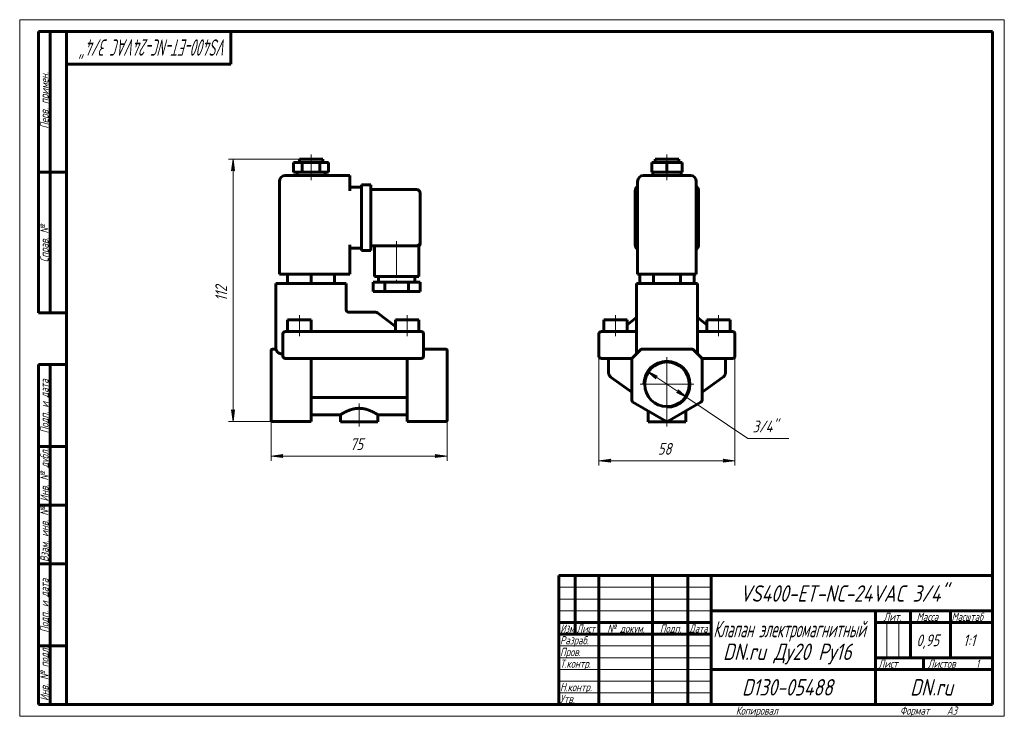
# Model space of a CAD drawing. Header units: millimetres. Extents: x 0 to 420, y 0 to 297.
import ezdxf

# ---------------------------------------------------------------- set-up
doc = ezdxf.new("R2010")
doc.units = ezdxf.units.MM
for name, pattern in [('K5LT_AXLED', [19.5, 15, -1.5, 1.5, -1.5]), ('K5LT_BASIC', [0]), ('K5LT_THIN', [0])]:
    doc.linetypes.add(name, pattern=pattern)
doc.layers.add('Системный слой', color=7, linetype='Continuous')
doc.layers.add('Системный слой (1)', color=7, linetype='Continuous', true_color=0x6c6c6c)
doc.styles.add('KDIMTEXTSTYLE', font='GOST_AU.SHX', dxfattribs={"width": 0.96, "oblique": 15, "height": 5})
doc.styles.add('KTEXTSTYLE', font='GOST_AU.SHX', dxfattribs={"width": 0.96, "height": 5})
doc.dimstyles.new('KDIMSTYLE (1.00)', dxfattribs={"dimtxt": 5, "dimasz": 1, "dimexe": 2, "dimexo": 0, "dimgap": 1, "dimtad": 1, "dimtxsty": 'KDIMTEXTSTYLE', "dimsah": 1, "dimcen": 0, "dimdle": 1, "dimadec": 0, "dimazin": 0, "dimtfac": 0.667, "dimtmove": 0, "dimatfit": 3, "dimfxl": 1, "dimtvp": 1, "dimtolj": 1, "dimtzin": 0, "dimarcsym": 0})

# ---------------------------------------------------------------- blocks, each defined once
blk = doc.blocks.new('U0')
at = {"layer": 'Системный слой (1)', "color": 150, "linetype": 'K5LT_BASIC', "lineweight": 60, "true_color": 0x0080ff}
for p, q in [((289.11, 169.59), (289.1, 169.69)), ((289.13, 169.52), (289.11, 169.59)), ((289.14, 169.48), (289.13, 169.52))]:
    blk.add_line(p, q, dxfattribs=at)
blk = doc.blocks.new('U1')
at = {"layer": 'Системный слой (1)', "color": 150, "linetype": 'K5LT_BASIC', "lineweight": 60, "true_color": 0x0080ff}
for q in [(290.81, 152.85), (291.1, 152.57)]:
    blk.add_line((291.1, 152.57), q, dxfattribs=at)
blk = doc.blocks.new('U2')
at = {"layer": 'Системный слой (1)', "color": 150, "linetype": 'K5LT_BASIC', "lineweight": 60, "true_color": 0x0080ff}
for p, q in [((263.07, 169.48), (263.08, 169.52)), ((263.08, 169.52), (263.1, 169.59)), ((263.1, 169.59), (263.1, 169.69))]:
    blk.add_line(p, q, dxfattribs=at)
blk = doc.blocks.new('U3')
at = {"layer": 'Системный слой (1)', "color": 150, "linetype": 'K5LT_BASIC', "lineweight": 60, "true_color": 0x0080ff}
for q in [(261.39, 152.85), (261.1, 152.57)]:
    blk.add_line((261.1, 152.57), q, dxfattribs=at)
blk = doc.blocks.new('U4')
at = {"layer": 'Системный слой (1)', "color": 30, "linetype": 'K5LT_AXLED', "lineweight": 18, "true_color": 0xff8000}
for q in [(276.1, 153.07), (264.6, 141.57), (287.6, 141.57), (276.1, 130.07)]:
    blk.add_line((276.1, 141.57), q, dxfattribs=at)
blk = doc.blocks.new('D0')
at = {"layer": 'Системный слой (1)'}
for points in [[(251.6, 108.96), (252.1, 109.61), (247.1, 108.96), (252.1, 108.3)], [(300.1, 108.3), (305.1, 108.96), (300.1, 109.61), (300.6, 108.96)]]:
    blk.add_hatch(color=7, dxfattribs=at).paths.add_polyline_path(points)
at = {"layer": 'Системный слой (1)', "color": 7, "linetype": 'K5LT_THIN', "lineweight": 18}
for p, q in [((247.1, 158.32), (247.1, 106.96)), ((305.1, 158.32), (305.1, 106.96)), ((247.1, 108.96), (252.1, 109.61)), ((252.1, 109.61), (251.6, 108.96)), ((300.6, 108.96), (300.1, 109.61)), ((300.1, 109.61), (305.1, 108.96)), ((252.1, 108.3), (247.1, 108.96)), ((251.6, 108.96), (252.1, 108.3)), ((305.1, 108.96), (300.1, 108.3)), ((300.1, 108.3), (300.6, 108.96))]:
    blk.add_line(p, q, dxfattribs=at)
blk.add_wipeout([(272.22, 109.96), (272.22, 117.34), (279.68, 117.34), (279.68, 109.96)]).dxf.layer = 'Системный слой (1)'
blk.add_line((247.1, 108.96), (305.1, 108.96), dxfattribs=at)
at = {"layer": 'Системный слой (1)', "color": 7, "insert": (272.22, 116.54), "char_height": 5, "attachment_point": 1, "style": 'KTEXTSTYLE'}
blk.add_mtext('\\H5.0;\\W1.000;\\Q15;\\Q15;\\W0.965;58', dxfattribs=at)
blk = doc.blocks.new('KDIMARROW_01')
at = {"layer": 'Системный слой'}
blk.add_hatch(color=0, dxfattribs=at).paths.add_polyline_path([(-5, -0.66), (0, 0), (-5, 0.66), (-4.5, 0)])
at = {"layer": 'Системный слой', "color": 0, "linetype": 'K5LT_THIN', "lineweight": 18}
for p, q in [((-4.5, 0), (-5, 0.66)), ((-5, 0.66), (0, 0)), ((0, 0), (-5, -0.66)), ((-5, -0.66), (-4.5, 0))]:
    blk.add_line(p, q, dxfattribs=at)
at = {"layer": 'Системный слой (1)', "color": 0, "linetype": 'K5LT_THIN', "lineweight": 18}
blk.add_line((107.29, 141.57), (106.29, 141.57), dxfattribs=at)
blk = doc.blocks.new('D1')
at = {"layer": 'Системный слой (1)'}
for points in [[(272.11, 145.03), (267.58, 147.26), (271.37, 143.93), (271.33, 144.76)], [(284.62, 135.87), (280.83, 139.2), (280.88, 138.37), (280.1, 138.1)]]:
    blk.add_hatch(color=7, dxfattribs=at).paths.add_polyline_path(points)
at = {"layer": 'Системный слой (1)', "color": 7, "linetype": 'K5LT_THIN', "lineweight": 18}
for p, q in [((267.58, 147.26), (272.11, 145.03)), ((271.37, 143.93), (267.58, 147.26)), ((267.58, 147.26), (284.62, 135.87)), ((272.11, 145.03), (271.33, 144.76)), ((271.33, 144.76), (271.37, 143.93)), ((280.88, 138.37), (280.83, 139.2)), ((280.83, 139.2), (284.62, 135.87)), ((280.1, 138.1), (280.88, 138.37)), ((284.62, 135.87), (280.1, 138.1))]:
    blk.add_line(p, q, dxfattribs=at)
blk.add_wipeout([(312.62, 119.49), (312.62, 126.87), (325.54, 126.87), (325.54, 119.49)]).dxf.layer = 'Системный слой (1)'
for p, q in [((284.62, 135.87), (310.62, 118.49)), ((310.62, 118.49), (328.08, 118.49))]:
    blk.add_line(p, q, dxfattribs=at)
at = {"layer": 'Системный слой (1)', "color": 7, "insert": (312.62, 126.08), "char_height": 5, "attachment_point": 1, "style": 'KTEXTSTYLE'}
blk.add_mtext('\\H5.0;\\W1.000;\\Q15;\\Q15;\\W0.965;3/4"', dxfattribs=at)
blk = doc.blocks.new('U5')
at = {"layer": 'Системный слой (1)', "color": 150, "linetype": 'K5LT_BASIC', "lineweight": 60, "true_color": 0x0080ff}
for p, q in [((124.29, 128.57), (136.79, 128.57)), ((152.79, 128.57), (165.29, 128.57))]:
    blk.add_line(p, q, dxfattribs=at)
blk = doc.blocks.new('U6')
at = {"layer": 'Системный слой (1)', "color": 150, "linetype": 'K5LT_BASIC', "lineweight": 60, "true_color": 0x0080ff}
for p in [(170.79, 202.07), (170.79, 201.68), (170.79, 201.68)]:
    blk.add_line(p, (170.79, 201.68), dxfattribs=at)
blk = doc.blocks.new('D2')
at = {"layer": 'Системный слой (1)'}
for points in [[(107.29, 110.96), (112.29, 111.61), (111.79, 110.96), (112.29, 110.3)], [(182.29, 110.96), (177.29, 111.61), (177.79, 110.96), (177.29, 110.3)]]:
    blk.add_hatch(color=7, dxfattribs=at).paths.add_polyline_path(points)
at = {"layer": 'Системный слой (1)', "color": 7, "linetype": 'K5LT_THIN', "lineweight": 18}
for p, q in [((107.29, 126.29), (107.29, 108.96)), ((182.29, 126.29), (182.29, 108.96)), ((107.29, 110.96), (112.29, 111.61)), ((112.29, 110.3), (107.29, 110.96)), ((112.29, 111.61), (111.79, 110.96)), ((111.79, 110.96), (112.29, 110.3)), ((177.79, 110.96), (177.29, 111.61)), ((177.29, 111.61), (182.29, 110.96)), ((182.29, 110.96), (177.29, 110.3)), ((177.29, 110.3), (177.79, 110.96))]:
    blk.add_line(p, q, dxfattribs=at)
blk.add_wipeout([(140.91, 111.96), (140.91, 119.34), (148.37, 119.34), (148.37, 111.96)]).dxf.layer = 'Системный слой (1)'
blk.add_line((107.29, 110.96), (182.29, 110.96), dxfattribs=at)
at = {"layer": 'Системный слой (1)', "color": 7, "insert": (140.91, 118.54), "char_height": 5, "attachment_point": 1, "style": 'KTEXTSTYLE'}
blk.add_mtext('\\H5.0;\\W1.000;\\Q15;\\Q15;\\W0.965;75', dxfattribs=at)
blk = doc.blocks.new('D3')
at = {"layer": 'Системный слой (1)'}
for points in [[(91.69, 232.57), (91.03, 237.57), (90.37, 232.57), (91.03, 233.07)], [(91.03, 125.72), (91.69, 130.72), (91.03, 130.22), (90.37, 130.72)]]:
    blk.add_hatch(color=7, dxfattribs=at).paths.add_polyline_path(points)
at = {"layer": 'Системный слой (1)', "color": 7, "linetype": 'K5LT_THIN', "lineweight": 18}
for p, q in [((119.29, 237.57), (89.03, 237.57)), ((90.37, 232.57), (91.03, 237.57)), ((91.03, 237.57), (91.69, 232.57)), ((91.03, 233.07), (90.37, 232.57)), ((91.69, 232.57), (91.03, 233.07)), ((91.03, 125.72), (90.37, 130.72)), ((90.37, 130.72), (91.03, 130.22)), ((91.03, 130.22), (91.69, 130.72)), ((91.69, 130.72), (91.03, 125.72)), ((116.04, 125.72), (89.03, 125.72))]:
    blk.add_line(p, q, dxfattribs=at)
blk.add_wipeout([(90.03, 177.03), (82.65, 177.03), (82.65, 185.89), (90.03, 185.89)]).dxf.layer = 'Системный слой (1)'
blk.add_line((91.03, 237.57), (91.03, 125.72), dxfattribs=at)
at = {"layer": 'Системный слой (1)', "color": 7, "insert": (83.45, 177.03), "char_height": 5, "attachment_point": 1, "rotation": 90, "style": 'KTEXTSTYLE'}
blk.add_mtext('\\H5.0;\\W1.000;\\Q15;\\Q15;\\W0.965;112', dxfattribs=at)
blk = doc.blocks.new('U7')
at = {"color": 7, "linetype": 'K5LT_THIN', "lineweight": 18}
for p, q in [((0, 0), (0, 297)), ((0, 297), (420, 297)), ((420, 297), (420, 0)), ((230, 55), (295, 55)), ((230, 50), (295, 50)), ((230, 45), (295, 45)), ((369.96, 25), (369.96, 40)), ((374.98, 25), (374.98, 40)), ((230, 30), (295, 30)), ((230, 25), (295, 25)), ((230, 20), (295, 20)), ((230, 15), (295, 15)), ((230, 10), (295, 10)), ((420, 0), (0, 0))]:
    blk.add_line(p, q, dxfattribs=at)
at = {"color": 150, "linetype": 'K5LT_BASIC', "lineweight": 60, "true_color": 0x0080ff}
for p, q in [((8, 172), (8, 292)), ((20, 292), (8, 292)), ((13, 172), (13, 292)), ((20, 5), (20, 292)), ((20, 292), (415, 292)), ((90, 292), (90, 278)), ((415, 292), (415, 5)), ((90, 278), (20, 278)), ((20, 232), (8, 232)), ((20, 172), (8, 172)), ((8, 5), (8, 150)), ((20, 150), (8, 150)), ((13, 5), (13, 150)), ((20, 115), (8, 115)), ((20, 90), (8, 90)), ((20, 65), (8, 65)), ((230, 60), (415, 60)), ((230, 5), (230, 60)), ((237, 35), (237, 60)), ((247, 5), (247, 60)), ((270, 5), (270, 60)), ((285, 5), (285, 60)), ((295, 5), (295, 60)), ((295, 45), (415, 45)), ((365, 5), (365, 45)), ((380, 25), (380, 45)), ((397, 25), (397, 45)), ((230, 40), (295, 40)), ((365, 40), (380, 40)), ((380, 40), (415, 40)), ((230, 35), (295, 35)), ((20, 30), (8, 30)), ((365, 25), (415, 25)), ((385.57, 20), (385.57, 25)), ((295, 20), (365, 20)), ((365, 20), (415, 20)), ((20, 5), (8, 5)), ((415, 5), (20, 5))]:
    blk.add_line(p, q, dxfattribs=at)
at = {"color": 7, "attachment_point": 1, "style": 'KTEXTSTYLE'}
for s, insert, char_height, rotation in [('\\H5.0;\\W1.000;\\Q15;\\Q15;\\W0.669;\\H7.00;VS400-ET-NC-24VAC 3/4"', (88.61, 281.64), 7, 180), ('\\H5.0;\\W1.000;\\Q15;\\Q15;\\W0.965;\\H3.50;Перв. примен.', (8.82, 250.52), 3.5, 90), ('\\H5.0;\\W1.000;\\Q15;\\Q15;\\W0.965;\\H3.50;Справ. №', (8.82, 193.63), 3.5, 90), ('\\H5.0;\\W1.000;\\Q15;\\Q15;\\W0.965;\\H3.50;Подп. и дата', (8.82, 120.66), 3.5, 90), ('\\H5.0;\\W1.000;\\Q15;\\Q15;\\W0.965;\\H3.50;Инв. № дубл.', (8.82, 91.57), 3.5, 90), ('\\H5.0;\\W1.000;\\Q15;\\Q15;\\W0.965;\\H3.50;Взам. инв. №', (8.82, 65.8), 3.5, 90), ('\\H5.0;\\W1.000;\\Q15;\\Q15;\\W0.965;\\H3.50;Подп. и дата', (8.82, 35.66), 3.5, 90), ('\\H5.0;\\W1.000;\\Q15;\\Q15;\\W0.965;\\H3.50;Инв. № подл.', (8.82, 6.57), 3.5, 90)]:
    blk.add_mtext(s, dxfattribs=dict(at, insert=insert, char_height=char_height, rotation=rotation))
for s, insert, char_height in [('\\H5.0;\\W1.000;\\Q15;\\Q15;\\W0.965;\\H7.00;VS400-ET-NC-24VAC 3/4"', (307.24, 55.86), 7), ('\\H5.0;\\W1.000;\\Q15;\\Q15;\\W0.965;\\H3.50;Лит.', (368.47, 44.18), 3.5), ('\\H5.0;\\W1.000;\\Q15;\\Q15;\\W0.965;\\H3.50;Масса', (382.58, 44.18), 3.5), ('\\H5.0;\\W1.000;\\Q15;\\Q15;\\W0.930;\\H3.50;Масштаб', (397.52, 44.18), 3.5), ('\\H5.0;\\W1.000;\\Q15;\\Q15;\\W0.784;\\H3.50;Изм.', (230.62, 39.18), 3.5), ('\\H5.0;\\W1.000;\\Q15;\\Q15;\\W0.799;\\H3.50;Лист', (237.61, 39.18), 3.5), ('\\H5.0;\\W1.000;\\Q15;\\Q15;\\W0.965;\\H3.50;№ докум.', (250.63, 39.18), 3.5), ('\\H5.0;\\W1.000;\\Q15;\\Q15;\\W0.965;\\H3.50;Подп.', (273.1, 39.18), 3.5), ('\\H5.0;\\W1.000;\\Q15;\\Q15;\\W0.799;\\H3.50;Дата', (285.61, 39.18), 3.5), ('\\H5.0;\\W1.000;\\Q15;\\Q15;\\W0.672;\\H7.00;Клапан электромагнитный', (295.88, 40.69), 7), ('\\H5.0;\\W1.000;\\Q15;\\Q15;\\W0.965;\\H3.50;Разраб.', (230.5, 34.18), 3.5), ('\\H5.0;\\W1.000;\\Q15;\\Q15;\\W0.965;0,95', (382.5, 34.9), 5), ('\\H5.0;\\W1.000;\\Q15;\\Q15;\\W0.965;{\\c16711680;1:1}', (402.44, 34.9), 5), ('\\H5.0;\\W1.000;\\Q15;\\Q15;\\W0.965;\\H7.00;DN.ru Ду20 Ру16', (300.02, 31.02), 7), ('\\H5.0;\\W1.000;\\Q15;\\Q15;\\W0.965;\\H3.50;Пров.', (230.5, 29.18), 3.5), ('\\H5.0;\\W1.000;\\Q15;\\Q15;\\W0.965;\\H3.50;Т.контр.', (230.5, 24.18), 3.5), ('\\H5.0;\\W1.000;\\Q15;\\Q15;\\W0.965;\\H3.50;Лист', (366.32, 24.18), 3.5), ('\\H5.0;\\W1.000;\\Q15;\\Q15;\\W0.965;\\H3.50;Листов', (387.36, 24.18), 3.5), ('\\H5.0;\\W1.000;\\Q15;\\Q15;\\W0.965;\\H3.50;1', (407.91, 24.18), 3.5), ('\\H5.0;\\W1.000;\\Q15;\\Q15;\\W0.965;\\H3.50;Н.контр.', (230.5, 14.18), 3.5), ('\\H5.0;\\W1.000;\\Q15;\\Q15;\\W0.965;\\H7.00;D130-05488', (308.08, 15.86), 7), ('\\H5.0;\\W1.000;\\Q15;\\Q15;\\W0.965;\\H7.00;DN.ru', (379.84, 15.86), 7), ('\\H5.0;\\W1.000;\\Q15;\\Q15;\\W0.965;\\H3.50;Утв.', (230.5, 9.18), 3.5), ('\\H5.0;\\W1.000;\\Q15;\\Q15;\\W0.965;\\H3.50;Копировал', (305.5, 4.18), 3.5), ('\\H5.0;\\W1.000;\\Q15;\\Q15;\\W0.965;\\H3.50;Формат', (375.5, 4.18), 3.5), ('\\H5.0;\\W1.000;\\Q15;\\Q15;\\W0.965;\\H3.50;A3', (395.5, 4.18), 3.5)]:
    blk.add_mtext(s, dxfattribs=dict(at, insert=insert, char_height=char_height))

msp = doc.modelspace()

# ---------------------------------------------------------------- linework, layer by layer
at = {"layer": 'Системный слой (1)', "color": 30, "linetype": 'K5LT_AXLED', "lineweight": 18, "true_color": 0xff8000}
for p, q in [((124.294, 234.065), (124.294, 239.565)), ((276.103, 234.065), (276.103, 239.565)), ((124.294, 228.565), (124.294, 234.065)), ((276.103, 228.565), (276.103, 234.065)), ((160.794, 202.565), (160.794, 183.065)), ((119.294, 162.065), (119.294, 171.065)), ((165.294, 162.065), (165.294, 171.065)), ((254.103, 162.065), (254.103, 171.065)), ((298.103, 162.065), (298.103, 171.065)), ((144.794, 133.318), (144.794, 123.565)), ((276.103, 123.565), (276.103, 133.318))]:
    msp.add_line(p, q, dxfattribs=at)
at = {"layer": 'Системный слой (1)', "color": 150, "linetype": 'K5LT_BASIC', "lineweight": 60, "true_color": 0x0080ff}
for p, q in [((116.794, 232.065), (116.794, 236.065)), ((116.794, 236.065), (120.544, 236.065)), ((119.294, 237.565), (129.294, 237.565)), ((119.294, 236.065), (119.294, 237.565)), ((120.544, 236.065), (128.044, 236.065)), ((120.544, 232.065), (120.544, 236.065)), ((128.044, 236.065), (131.794, 236.065)), ((128.044, 232.065), (128.044, 236.065)), ((129.294, 236.065), (129.294, 237.565)), ((131.794, 232.065), (131.794, 236.065)), ((269.608, 236.065), (276.103, 236.065)), ((269.608, 232.065), (269.608, 236.065)), ((271.103, 237.565), (281.103, 237.565)), ((271.103, 236.065), (271.103, 237.565)), ((276.103, 232.065), (276.103, 236.065)), ((276.103, 236.065), (282.598, 236.065)), ((281.103, 236.065), (281.103, 237.565)), ((282.598, 232.065), (282.598, 236.065)), ((116.794, 232.065), (120.544, 232.065)), ((118.294, 230.565), (118.294, 232.065)), ((120.544, 232.065), (128.044, 232.065)), ((128.044, 232.065), (131.794, 232.065)), ((130.294, 230.565), (130.294, 232.065)), ((269.608, 232.065), (276.103, 232.065)), ((270.103, 230.565), (270.103, 232.065)), ((276.103, 232.065), (282.598, 232.065)), ((282.103, 230.565), (282.103, 232.065)), ((110.794, 188.565), (110.794, 228.065)), ((140.794, 230.565), (113.294, 230.565)), ((140.794, 230.565), (140.794, 228.065)), ((140.794, 224.065), (140.794, 228.065)), ((263.603, 188.565), (263.603, 228.065)), ((286.103, 230.565), (266.103, 230.565)), ((288.603, 188.565), (288.603, 228.065)), ((140.794, 225.565), (145.794, 225.565)), ((145.794, 224.065), (145.794, 226.565)), ((145.794, 226.565), (149.794, 226.565)), ((145.794, 224.065), (145.794, 201.065)), ((149.794, 226.565), (149.794, 224.065)), ((149.794, 224.565), (169.294, 224.565)), ((149.794, 224.065), (149.794, 201.065)), ((170.794, 223.065), (170.794, 202.065)), ((262.603, 201.065), (262.603, 224.065)), ((289.603, 224.065), (289.603, 201.065)), ((170.794, 202.065), (170.794, 201.683)), ((170.794, 201.683), (170.794, 201.683)), ((170.794, 201.683), (170.794, 201.683)), ((140.794, 188.565), (140.794, 201.065)), ((140.794, 199.565), (145.794, 199.565)), ((145.794, 198.565), (145.794, 201.065)), ((145.794, 198.565), (149.794, 198.565)), ((149.794, 201.065), (149.794, 198.565)), ((149.794, 200.565), (169.294, 200.565)), ((151.294, 200.565), (151.294, 187.565)), ((169.294, 200.565), (170.294, 200.565)), ((170.294, 200.565), (170.294, 187.565)), ((113.294, 188.565), (110.794, 188.565)), ((113.294, 188.565), (140.794, 188.565)), ((114.294, 188.565), (114.294, 184.565)), ((124.294, 188.565), (124.294, 184.565)), ((134.294, 188.565), (134.294, 184.565)), ((150.794, 185.065), (150.794, 181.065)), ((155.794, 185.065), (150.794, 185.065)), ((170.294, 187.565), (151.294, 187.565)), ((153.044, 187.565), (153.044, 185.065)), ((165.794, 185.065), (155.794, 185.065)), ((155.794, 185.065), (155.794, 181.065)), ((165.794, 185.065), (165.794, 181.065)), ((170.794, 185.065), (165.794, 185.065)), ((168.544, 187.565), (168.544, 185.065)), ((170.794, 185.065), (170.794, 181.065)), ((266.103, 188.565), (263.603, 188.565)), ((264.556, 188.565), (264.556, 184.565)), ((266.103, 188.565), (286.103, 188.565)), ((270.329, 188.565), (270.329, 184.565)), ((281.876, 188.565), (281.876, 184.565)), ((288.603, 188.565), (286.103, 188.565)), ((287.65, 188.565), (287.65, 184.565)), ((109.294, 184.565), (109.294, 156.565)), ((109.294, 184.565), (111.794, 184.565)), ((136.794, 184.565), (111.794, 184.565)), ((136.794, 184.565), (139.294, 184.565)), ((139.294, 184.565), (139.294, 172.992)), ((155.794, 181.065), (150.794, 181.065)), ((165.794, 181.065), (155.794, 181.065)), ((170.794, 181.065), (165.794, 181.065)), ((263.103, 184.565), (265.603, 184.565)), ((263.103, 184.565), (263.103, 154.565)), ((286.603, 184.565), (265.603, 184.565)), ((286.603, 184.565), (289.103, 184.565)), ((289.103, 184.565), (289.103, 154.565)), ((139.294, 173.177), (139.294, 172.992)), ((151.956, 172.275), (140.294, 172.275)), ((114.294, 169.065), (124.294, 169.065)), ((114.294, 164.065), (114.294, 169.065)), ((124.294, 164.065), (124.294, 169.065)), ((152.562, 172.071), (160.294, 166.182)), ((160.294, 164.065), (160.294, 169.065)), ((160.294, 169.065), (170.294, 169.065)), ((170.294, 164.065), (170.294, 169.065)), ((249.103, 169.065), (259.103, 169.065)), ((249.103, 164.065), (249.103, 169.065)), ((263.103, 169.99), (259.103, 166.944)), ((259.103, 164.065), (259.103, 169.065)), ((289.103, 169.99), (293.103, 166.944)), ((293.103, 169.065), (303.103, 169.065)), ((293.103, 164.065), (293.103, 169.065)), ((303.103, 164.065), (303.103, 169.065)), ((113.294, 164.065), (115.294, 164.065)), ((169.294, 164.065), (115.294, 164.065)), ((169.294, 164.065), (171.294, 164.065)), ((248.103, 164.065), (250.103, 164.065)), ((250.103, 164.065), (263.103, 164.065)), ((289.103, 164.065), (302.103, 164.065)), ((302.103, 164.065), (304.103, 164.065)), ((112.294, 163.065), (112.294, 153.565)), ((172.294, 153.565), (172.294, 163.065)), ((247.103, 163.065), (247.103, 153.565)), ((305.103, 163.065), (305.103, 153.565)), ((107.294, 155.919), (107.294, 156.065)), ((107.294, 152.505), (107.294, 155.919)), ((109.295, 156.565), (107.794, 156.565)), ((172.294, 156.565), (181.794, 156.565)), ((182.294, 156.065), (182.294, 155.919)), ((182.294, 152.505), (182.294, 155.919)), ((264.81, 156.272), (261.396, 152.858)), ((286.689, 156.565), (265.517, 156.565)), ((290.81, 152.858), (287.396, 156.272)), ((107.294, 152.151), (107.294, 152.505)), ((107.294, 134.803), (107.294, 152.151)), ((111.794, 154.565), (112.294, 154.565)), ((113.261, 152.566), (113.26, 152.566)), ((113.261, 152.566), (113.26, 152.566)), ((115.294, 152.565), (113.294, 152.565)), ((115.294, 152.565), (169.294, 152.565)), ((124.294, 134.803), (124.294, 152.565)), ((165.294, 134.803), (165.294, 152.565)), ((171.294, 152.565), (169.294, 152.565)), ((171.326, 152.566), (171.327, 152.566)), ((182.294, 152.505), (182.294, 152.151)), ((182.294, 134.803), (182.294, 152.151)), ((250.103, 152.565), (248.103, 152.565)), ((250.103, 152.565), (261.103, 152.565)), ((251.103, 152.565), (251.103, 146.943)), ((261.103, 152.566), (261.103, 152.566)), ((261.103, 152.565), (261.103, 152.151)), ((261.103, 152.522), (261.103, 152.274)), ((261.103, 152.151), (261.103, 134.803)), ((291.102, 152.566), (291.102, 152.566)), ((291.103, 152.565), (302.103, 152.565)), ((291.103, 152.565), (291.103, 152.151)), ((291.103, 152.565), (291.103, 152.565)), ((291.103, 152.522), (291.103, 152.275)), ((291.103, 134.803), (291.103, 152.151)), ((301.103, 152.565), (301.103, 146.943)), ((304.103, 152.565), (302.103, 152.565)), ((261.103, 138.265), (252.361, 144.5)), ((299.845, 144.5), (291.103, 138.265)), ((107.294, 134.37), (107.294, 134.803)), ((124.294, 134.803), (124.294, 133.937)), ((125.181, 135.917), (164.406, 135.917)), ((165.294, 133.937), (165.294, 134.803)), ((182.294, 134.803), (182.294, 134.37)), ((107.294, 126.287), (107.294, 134.37)), ((124.294, 125.854), (124.294, 133.937)), ((165.294, 125.854), (165.294, 133.937)), ((182.294, 126.287), (182.294, 134.37)), ((261.603, 133.937), (275.603, 125.854)), ((276.603, 125.854), (290.603, 133.937)), ((107.294, 126.22), (107.294, 126.287)), ((136.794, 128.565), (136.794, 125.565)), ((152.794, 128.565), (152.794, 125.565)), ((182.294, 126.287), (182.294, 126.22)), ((268.103, 130.184), (268.103, 125.565)), ((284.103, 130.184), (284.103, 125.565)), ((107.794, 125.72), (124.294, 125.72)), ((124.294, 125.854), (124.294, 125.72)), ((152.794, 125.565), (136.794, 125.565)), ((165.294, 125.72), (165.294, 125.854)), ((165.294, 125.72), (181.794, 125.72)), ((284.103, 125.565), (268.103, 125.565))]:
    msp.add_line(p, q, dxfattribs=at)
msp.add_circle((276.103, 141.565), 9.5, dxfattribs=at)
for centre, radius, start, end in [((113.294, 228.065), 2.5, 90, 180), ((266.103, 228.065), 2.5, 90, 180), ((286.103, 228.065), 2.5, 0, 90), ((169.294, 223.065), 1.5, 0, 90), ((265.103, 224.065), 2.5, 126.8699, 180), ((287.103, 224.065), 2.5, 0, 53.1301), ((169.294, 202.065), 1.5, 270, 0), ((169.294, 202.065), 1.5, 270.44711, 0), ((169.294, 201.683), 1.5, 311.81031, 0), ((265.103, 201.065), 2.5, 180, 233.1301), ((287.103, 201.065), 2.5, 306.8699, 0), ((140.294, 173.275), 1, 180, 270), ((151.956, 171.275), 1, 52.70853, 90), ((113.294, 163.065), 1, 90, 180), ((171.294, 163.065), 1, 0, 90), ((248.103, 163.065), 1, 90, 180), ((304.103, 163.065), 1, 0, 90), ((107.794, 156.065), 0.5, 90, 180), ((181.794, 156.065), 0.5, 0, 90), ((265.517, 155.565), 1, 90, 135), ((286.689, 155.565), 1, 45, 90), ((113.294, 153.565), 1, 180, 270), ((113.294, 153.565), 1, 268.09674, 270), ((171.294, 153.565), 1, 270, 0), ((171.294, 153.565), 1, 271.87553, 271.90326), ((248.103, 153.565), 1, 180, 270), ((262.103, 152.151), 1, 135, 180), ((290.103, 152.151), 1, 0, 45), ((304.103, 153.565), 1, 270, 0), ((262.103, 134.803), 1, 180, 240), ((290.103, 134.803), 1, 300, 0), ((107.794, 126.22), 0.5, 180, 270), ((181.794, 126.22), 0.5, 270, 0), ((276.103, 126.72), 1, 240, 300)]:
    msp.add_arc(centre, radius, start, end, dxfattribs=at)
at = {"layer": 'Системный слой (1)', "color": 7, "linetype": 'K5LT_THIN', "lineweight": 18}
msp.add_arc((276.103, 141.565), 10.247, 270, 180, dxfattribs=at)
at = {"layer": 'Системный слой (1)', "color": 150, "linetype": 'K5LT_BASIC', "lineweight": 60, "true_color": 0x0080ff}
for points, knots in [([(170.794, 201.683), (170.794, 201.683), (170.794, 201.683), (170.794, 201.679), (170.794, 201.675), (170.793, 201.667), (170.793, 201.663), (170.793, 201.65), (170.793, 201.641), (170.792, 201.616), (170.791, 201.599), (170.788, 201.548), (170.784, 201.514), (170.771, 201.415), (170.758, 201.35), (170.722, 201.221), (170.7, 201.158), (170.648, 201.035), (170.618, 200.975), (170.549, 200.86), (170.511, 200.805), (170.428, 200.7), (170.384, 200.651), (170.328, 200.597), (170.321, 200.59), (170.306, 200.577), (170.3, 200.571), (170.294, 200.565)], [0.0015295, 0.0015295, 0.0015295, 0.0015295, 0.0061182, 0.0061182, 0.146493, 0.146493, 0.2975747, 0.2975747, 0.599738, 0.599738, 1.2040646, 1.2040646, 2.4127178, 2.4127178, 4.7757915, 4.7757915, 7.1589078, 7.1589078, 9.54946, 9.54946, 11.9358385, 11.9358385, 14.3022232, 14.3022232, 14.6901943, 14.6901943, 14.9968073, 14.9968073, 14.9968073, 14.9968073]), ([(170.794, 201.683), (170.794, 201.683), (170.794, 201.682), (170.794, 201.678), (170.794, 201.674), (170.793, 201.664), (170.793, 201.659), (170.793, 201.643), (170.793, 201.632), (170.792, 201.62), (170.792, 201.619), (170.791, 201.597), (170.79, 201.577), (170.784, 201.513), (170.779, 201.47), (170.76, 201.362), (170.745, 201.298), (170.705, 201.17), (170.68, 201.108), (170.623, 200.986), (170.591, 200.927), (170.518, 200.815), (170.478, 200.761), (170.394, 200.662), (170.35, 200.616), (170.303, 200.574)], [0.0107628, 0.0107628, 0.0107628, 0.0107628, 0.0322883, 0.0322883, 0.1716786, 0.1716786, 0.3648827, 0.3648827, 0.7512909, 0.7512909, 0.7851429, 0.7851429, 1.5241073, 1.5241073, 3.0589774, 3.0589774, 5.4290278, 5.4290278, 7.8162344, 7.8162344, 10.2067569, 10.2067569, 12.5891959, 12.5891959, 14.8465543, 14.8465543, 14.8465543, 14.8465543]), ([(170.794, 201.683), (170.794, 201.676), (170.794, 201.669), (170.793, 201.655), (170.793, 201.647), (170.793, 201.631), (170.792, 201.623), (170.792, 201.608), (170.791, 201.6), (170.79, 201.583), (170.79, 201.575), (170.789, 201.566)], [0, 0, 0, 0, 0.8807643, 0.8807643, 1.8807643, 1.8807643, 2.8807643, 2.8807643, 3.8807643, 3.8807643, 5, 5, 5, 5]), ([(170.794, 201.683), (170.794, 201.676), (170.794, 201.669), (170.793, 201.655), (170.793, 201.647), (170.793, 201.631), (170.792, 201.623), (170.792, 201.607), (170.791, 201.599), (170.79, 201.583), (170.79, 201.574), (170.789, 201.565)], [0, 0, 0, 0, 0.8742674, 0.8742674, 1.8742674, 1.8742674, 2.8742674, 2.8742674, 3.8742674, 3.8742674, 5, 5, 5, 5]), ([(109.423, 156.272), (109.42, 156.281), (109.414, 156.297), (109.405, 156.323), (109.395, 156.35), (109.384, 156.379), (109.372, 156.41), (109.358, 156.443), (109.345, 156.475), (109.332, 156.503), (109.319, 156.528), (109.308, 156.548), (109.3, 156.562), (109.296, 156.565), (109.295, 156.565)], [0, 0, 0, 0, 0.0445897, 0.0932896, 0.146202, 0.2098435, 0.2797712, 0.3630986, 0.4537686, 0.5494045, 0.6426781, 0.7552216, 0.8743138, 1, 1, 1, 1]), ([(252.361, 144.5), (252.36, 144.501), (252.359, 144.501), (252.356, 144.503), (252.354, 144.505), (252.348, 144.51), (252.344, 144.512), (252.332, 144.521), (252.324, 144.527), (252.301, 144.544), (252.285, 144.556), (252.239, 144.591), (252.209, 144.615), (252.12, 144.69), (252.063, 144.741), (251.912, 144.888), (251.823, 144.988), (251.658, 145.199), (251.582, 145.311), (251.445, 145.544), (251.385, 145.665), (251.281, 145.915), (251.237, 146.044), (251.168, 146.305), (251.143, 146.437), (251.111, 146.689), (251.103, 146.809), (251.103, 146.934), (251.103, 146.938), (251.103, 146.943)], [0.0055666, 0.0055666, 0.0055666, 0.0055666, 0.0222666, 0.0222666, 0.0802452, 0.0802452, 0.1771904, 0.1771904, 0.3710807, 0.3710807, 0.7588613, 0.7588613, 1.5288559, 1.5288559, 3.0688451, 3.0688451, 5.7347039, 5.7347039, 8.4248699, 8.4248699, 11.1257407, 11.1257407, 13.8270652, 13.8270652, 16.5115486, 16.5115486, 18.9078842, 18.9078842, 18.9968203, 18.9968203, 18.9968203, 18.9968203]), ([(252.361, 144.5), (252.359, 144.502), (252.357, 144.503), (252.353, 144.506), (252.35, 144.508), (252.343, 144.513), (252.339, 144.516), (252.33, 144.522), (252.325, 144.526), (252.316, 144.533), (252.311, 144.536), (252.301, 144.544), (252.296, 144.548), (252.29, 144.552)], [0, 0, 0, 0, 0.5511934, 0.5511934, 1.2861178, 1.2861178, 2.5722357, 2.5722357, 3.9722357, 3.9722357, 5.3722357, 5.3722357, 7, 7, 7, 7]), ([(299.845, 144.5), (299.846, 144.501), (299.846, 144.501), (299.849, 144.503), (299.852, 144.505), (299.858, 144.51), (299.862, 144.512), (299.874, 144.521), (299.881, 144.527), (299.905, 144.544), (299.92, 144.556), (299.966, 144.591), (299.996, 144.615), (300.085, 144.69), (300.142, 144.741), (300.293, 144.888), (300.383, 144.988), (300.548, 145.199), (300.624, 145.311), (300.76, 145.544), (300.821, 145.665), (300.925, 145.915), (300.968, 146.044), (301.037, 146.305), (301.063, 146.437), (301.094, 146.689), (301.102, 146.809), (301.103, 146.934), (301.103, 146.938), (301.103, 146.943)], [0.0055666, 0.0055666, 0.0055666, 0.0055666, 0.0222666, 0.0222666, 0.0802452, 0.0802452, 0.1771904, 0.1771904, 0.3710807, 0.3710807, 0.7588613, 0.7588613, 1.5288559, 1.5288559, 3.0688451, 3.0688451, 5.7347039, 5.7347039, 8.4248699, 8.4248699, 11.1257407, 11.1257407, 13.8270652, 13.8270652, 16.5115486, 16.5115486, 18.9078842, 18.9078842, 18.9968203, 18.9968203, 18.9968203, 18.9968203]), ([(299.845, 144.5), (299.847, 144.502), (299.849, 144.503), (299.853, 144.506), (299.855, 144.508), (299.862, 144.513), (299.866, 144.516), (299.875, 144.522), (299.88, 144.526), (299.89, 144.533), (299.894, 144.536), (299.904, 144.544), (299.91, 144.548), (299.915, 144.552)], [0, 0, 0, 0, 0.5511956, 0.5511956, 1.2861231, 1.2861231, 2.5722463, 2.5722463, 3.9722463, 3.9722463, 5.3722463, 5.3722463, 7, 7, 7, 7]), ([(125.181, 135.917), (125.15, 135.917), (125.088, 135.919), (124.997, 135.926), (124.91, 135.937), (124.823, 135.953), (124.738, 135.974), (124.656, 136), (124.578, 136.029), (124.505, 136.06), (124.441, 136.093), (124.384, 136.124), (124.336, 136.154), (124.307, 136.173), (124.294, 136.182)], [0, 0, 0, 0, 0.0984567, 0.1939951, 0.2866154, 0.3783111, 0.4718281, 0.5643422, 0.6539218, 0.7372755, 0.8173513, 0.886259, 0.947193, 1, 1, 1, 1]), ([(164.406, 135.917), (164.438, 135.917), (164.499, 135.919), (164.59, 135.926), (164.678, 135.937), (164.764, 135.953), (164.849, 135.974), (164.932, 136), (165.009, 136.029), (165.082, 136.06), (165.146, 136.093), (165.203, 136.124), (165.251, 136.154), (165.28, 136.173), (165.294, 136.182)], [0, 0, 0, 0, 0.0984567, 0.1939951, 0.2866154, 0.3783111, 0.4718281, 0.5643422, 0.6539218, 0.7372755, 0.8173513, 0.886259, 0.947193, 1, 1, 1, 1]), ([(152.794, 128.565), (152.793, 128.565), (152.791, 128.567), (152.782, 128.573), (152.77, 128.58), (152.754, 128.589), (152.733, 128.602), (152.704, 128.62), (152.672, 128.64), (152.638, 128.66), (152.604, 128.681), (152.567, 128.703), (152.521, 128.731), (152.461, 128.767), (152.38, 128.816), (152.284, 128.872), (152.177, 128.936), (152.048, 129.01), (151.892, 129.1), (151.728, 129.193), (151.587, 129.271), (151.475, 129.333), (151.375, 129.387), (151.272, 129.442), (151.165, 129.499), (151.055, 129.557), (150.94, 129.616), (150.822, 129.677), (150.686, 129.745), (150.518, 129.828), (150.314, 129.926), (150.102, 130.025), (149.915, 130.11), (149.755, 130.18), (149.609, 130.243), (149.46, 130.306), (149.292, 130.375), (149.102, 130.45), (148.89, 130.53), (148.691, 130.603), (148.507, 130.667), (148.339, 130.723), (148.169, 130.777), (147.98, 130.835), (147.753, 130.9), (147.458, 130.979), (147.1, 131.064), (146.687, 131.148), (146.274, 131.215), (145.9, 131.261), (145.579, 131.29), (145.286, 131.308), (145.025, 131.317), (144.834, 131.319), (144.674, 131.318), (144.524, 131.315), (144.35, 131.309), (144.189, 131.301), (144.028, 131.29), (143.856, 131.276), (143.631, 131.254), (143.32, 131.215), (142.932, 131.153), (142.545, 131.076), (142.235, 131.005), (142.005, 130.946), (141.826, 130.898), (141.658, 130.85), (141.464, 130.791), (141.206, 130.71), (140.858, 130.591), (140.489, 130.453), (140.158, 130.32), (139.92, 130.219), (139.742, 130.141), (139.595, 130.075), (139.451, 130.01), (139.311, 129.944), (139.174, 129.879), (139.026, 129.807), (138.869, 129.729), (138.703, 129.645), (138.556, 129.569), (138.427, 129.502), (138.315, 129.442), (138.207, 129.384), (138.084, 129.317), (137.931, 129.233), (137.752, 129.132), (137.583, 129.036), (137.445, 128.956), (137.33, 128.888), (137.228, 128.828), (137.142, 128.777), (137.078, 128.738), (137.03, 128.709), (136.99, 128.685), (136.954, 128.663), (136.922, 128.644), (136.893, 128.626), (136.868, 128.611), (136.847, 128.598), (136.829, 128.587), (136.815, 128.578), (136.804, 128.572), (136.797, 128.567), (136.794, 128.566), (136.794, 128.565), (136.794, 128.565)], [0, 0, 0, 0, 0.00500089, 0.00901504, 0.01204865, 0.01508994, 0.01919026, 0.0233186, 0.02747781, 0.03063762, 0.03382466, 0.03705409, 0.04029855, 0.0446928, 0.05023279, 0.05620598, 0.06147732, 0.06758361, 0.07526858, 0.08261799, 0.08808252, 0.09164556, 0.09522268, 0.09883835, 0.10247883, 0.10615375, 0.10983908, 0.11355222, 0.11728267, 0.12229703, 0.12858342, 0.13487485, 0.13991163, 0.14368593, 0.14745917, 0.15123218, 0.15500643, 0.16005861, 0.1651238, 0.17020208, 0.17401136, 0.17781267, 0.18159245, 0.18535985, 0.1902972, 0.19637878, 0.20425584, 0.2126921, 0.22167404, 0.22903473, 0.23482883, 0.24048132, 0.24607582, 0.24999731, 0.25159947, 0.25533274, 0.25870563, 0.26171113, 0.26471058, 0.26805851, 0.27176287, 0.2779777, 0.28644238, 0.29504435, 0.30162768, 0.30577396, 0.30959445, 0.31311639, 0.31666697, 0.32238416, 0.33030231, 0.34048401, 0.34864426, 0.35472323, 0.35865187, 0.36257382, 0.36647748, 0.37037124, 0.37424821, 0.37812019, 0.38325623, 0.38838195, 0.39349797, 0.39732165, 0.40113374, 0.40492411, 0.40870475, 0.41450434, 0.42227901, 0.43038542, 0.43679609, 0.44229029, 0.44849484, 0.45423756, 0.45879278, 0.46216484, 0.46552488, 0.46885393, 0.47216625, 0.47545643, 0.47873949, 0.48201138, 0.48527812, 0.48853449, 0.49178656, 0.49502902, 0.49826498, 0.49999887, 0.49999887, 0.49999887, 0.49999887])]:
    msp.add_open_spline(points, degree=3, knots=knots, dxfattribs=at)
msp.add_rational_spline([(109.423, 156.272), (109.776, 155.216), (110.68, 154.565), (111.794, 154.565)], [1, 0.874352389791, 0.874352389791, 1], degree=3, dxfattribs=at)

# ---------------------------------------------------------------- block references
at = {"layer": 'Системный слой (1)'}
for name in ['U6', 'U2', 'U0', 'U3', 'U4', 'U1', 'U5']:
    msp.add_blockref(name, (0, 0), dxfattribs=at)

# ---------------------------------------------------------------- next in the draw order: dimensions: what is measured, and where the dimension line sits
at = {"layer": 'Системный слой (1)', "color": 7}
for base, p1, p2, text, picture, middle in [((247.103, 108.955), (305.103, 158.315), (247.103, 158.315), '\\H5.0;\\W0.965;\\Q15;\\H5.0;\\W0.965;\\Q15;\\Q15;58', 'D0', (276.103, 108.955)), ((107.294, 110.955), (182.294, 126.287), (107.294, 126.287), '\\H5.0;\\W0.965;\\Q15;\\H5.0;\\W0.965;\\Q15;\\Q15;75', 'D2', (144.794, 110.955))]:
    dim = msp.add_linear_dim(base=base, p1=p1, p2=p2, text=text, dimstyle='KDIMSTYLE (1.00)', override={"dimexo": 0, "dimblk1": 'KDIMARROW_01', "dimblk2": 'KDIMARROW_01', "dimse1": 0, "dimse2": 0, "dimclrt": 7, "dimtolj": 1}, dxfattribs=at)
    dim.commit()
    dim.dimension.update_dxf_attribs({"geometry": picture, "text_midpoint": middle, "dimtype": 160})

# ---------------------------------------------------------------- next in the draw order: dimensions: what is measured, and where the dimension line sits
dim = msp.add_linear_dim(base=(91.033, 237.565), p1=(116.044, 125.72), p2=(119.294, 237.565), angle=90, text='\\H5.0;\\W0.965;\\Q15;\\H5.0;\\W0.965;\\Q15;\\Q15;112', dimstyle='KDIMSTYLE (1.00)', override={"dimexo": 0, "dimblk1": 'KDIMARROW_01', "dimblk2": 'KDIMARROW_01', "dimse1": 0, "dimse2": 0, "dimclrt": 7, "dimtolj": 1}, dxfattribs=at)
dim.commit()
dim.dimension.update_dxf_attribs({"geometry": 'D3', "text_midpoint": (91.033, 181.643), "dimtype": 160})
dim = msp.add_diameter_dim_2p(p1=(267.584, 147.26), p2=(284.621, 135.87), text='\\H5.0;\\W0.965;\\Q15;\\H5.0;\\W0.965;\\Q15;\\Q15;3/4"', dimstyle='KDIMSTYLE (1.00)', override={"dimtih": 1, "dimtoh": 1, "dimblk1": 'KDIMARROW_01', "dimblk2": 'KDIMARROW_01', "dimclrt": 7, "dimtmove": 1, "dimatfit": 2, "dimtolj": 1}, dxfattribs=at)
dim.commit()
dim.dimension.update_dxf_attribs({"geometry": 'D1', "text_midpoint": (312.619, 118.49), "dimtype": 163})

# ---------------------------------------------------------------- next in the draw order: block references
msp.add_blockref('U7', (0, 0))

doc.saveas('drawing.dxf')
